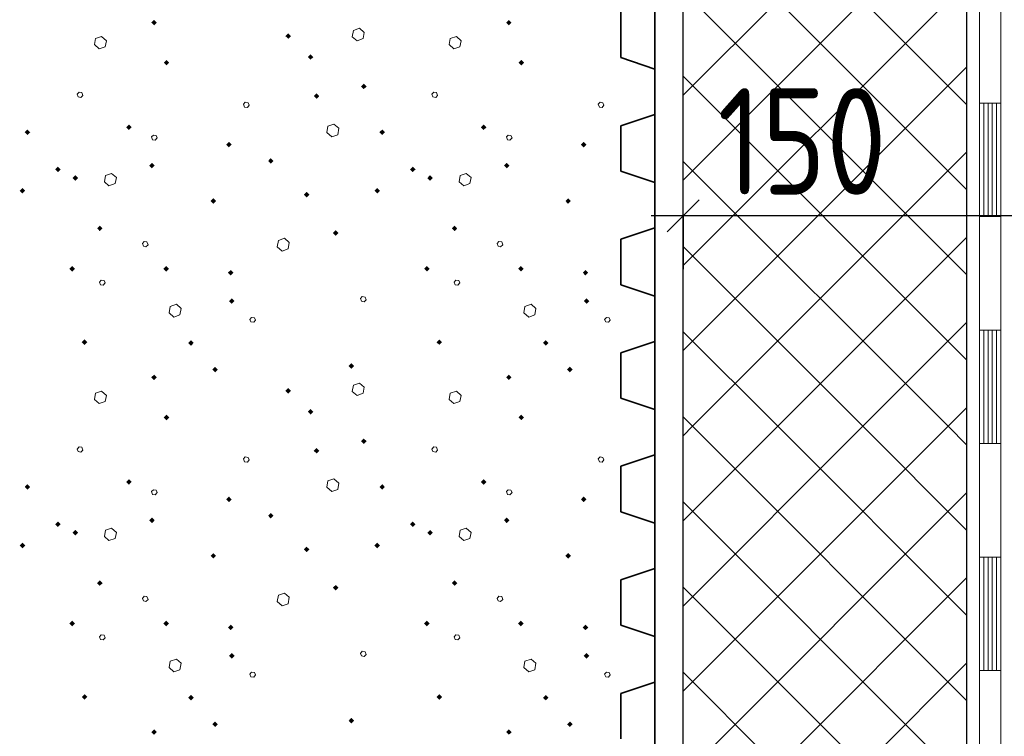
# Model space of a CAD drawing. Header units: millimetres. Extents: x 0 to 21000, y 0 to 14850.
# Tile 43 of 56: x 14644 to 15801, y 9044 to 9885. Entities that reach past the tile are written whole.
import ezdxf

# ---------------------------------------------------------------- set-up
doc = ezdxf.new("R2010")
doc.units = ezdxf.units.MM
for name, color, linetype, lineweight in [('Standard', 7, 'Continuous', 25), ('Размерная линия_ общее', 7, 'Continuous', 13), ('Стена_ кирп кладка силик нес', 8, 'Continuous', 70)]:
    doc.layers.add(name, color=color, linetype=linetype, lineweight=lineweight)
doc.styles.add('ISOCPEUR', font='txt')

msp = doc.modelspace()

# ---------------------------------------------------------------- linework, layer by layer
at = {"layer": 'Standard', "color": 7, "linetype": 'Continuous', "lineweight": 25, "transparency": 33554687}
for p, q in [((15423.6, 8577.6), (15423.6, 13000.8)), ((15756.9, 8812.1), (15756.9, 13000.8))]:
    msp.add_line(p, q, dxfattribs=at)
at = {"layer": 'Standard', "color": 7, "linetype": 'Continuous', "lineweight": 35, "transparency": 33554687}
for p, q in [((15390.2, 10334.1), (15390.2, 8577.6)), ((15350.2, 9894.1), (15350.2, 9840.8)), ((15350.2, 9840.8), (15390.2, 9827.4)), ((15390.2, 9827.4), (15390.2, 9774.1)), ((15390.2, 9774.1), (15350.2, 9760.8)), ((15350.2, 9760.8), (15350.2, 9707.4)), ((15350.2, 9707.4), (15390.2, 9694.1)), ((15390.2, 9694.1), (15390.2, 9640.8)), ((15390.2, 9640.8), (15350.2, 9627.4)), ((15350.2, 9627.4), (15350.2, 9574.1)), ((15350.2, 9574.1), (15390.2, 9560.8)), ((15390.2, 9560.8), (15390.2, 9507.4)), ((15390.2, 9507.4), (15350.2, 9494.1)), ((15350.2, 9494.1), (15350.2, 9440.8)), ((15350.2, 9440.8), (15390.2, 9427.4)), ((15390.2, 9427.4), (15390.2, 9374.1)), ((15390.2, 9374.1), (15350.2, 9360.8)), ((15350.2, 9360.8), (15350.2, 9307.4)), ((15350.2, 9307.4), (15390.2, 9294.1)), ((15390.2, 9294.1), (15390.2, 9240.8)), ((15390.2, 9240.8), (15350.2, 9227.4)), ((15350.2, 9227.4), (15350.2, 9174.1)), ((15350.2, 9174.1), (15390.2, 9160.8)), ((15390.2, 9160.8), (15390.2, 9107.4)), ((15390.2, 9107.4), (15350.2, 9094.1)), ((15350.2, 9094.1), (15350.2, 9040.8))]:
    msp.add_line(p, q, dxfattribs=at)
at = {"layer": 'Standard', "color": 7, "linetype": 'Continuous', "lineweight": 13, "transparency": 33554687}
for p, q in [((15423.6, 9796.7), (15756.9, 10130)), ((15423.6, 10118.9), (15756.9, 9785.5)), ((15423.6, 9696.7), (15756.9, 10030)), ((15423.6, 10018.9), (15756.9, 9685.5)), ((15423.6, 9596.7), (15756.9, 9930)), ((15423.6, 9918.9), (15756.9, 9585.5)), ((15423.6, 9496.7), (15756.9, 9830)), ((15423.6, 9818.9), (15756.9, 9485.5)), ((15434.7, 9407.8), (15756.9, 9730)), ((15423.6, 9718.9), (15734.7, 9407.8)), ((15534.7, 9407.8), (15756.9, 9630)), ((15423.6, 9618.9), (15634.7, 9407.8)), ((15634.7, 9407.8), (15756.9, 9530)), ((15423.6, 9518.9), (15534.7, 9407.8)), ((15734.7, 9407.8), (15756.9, 9430)), ((15423.6, 9418.9), (15434.7, 9407.8)), ((15423.6, 9396.7), (15434.7, 9407.8)), ((15423.6, 9296.7), (15534.7, 9407.8)), ((15423.6, 9196.7), (15634.7, 9407.8)), ((15423.6, 9096.7), (15734.7, 9407.8)), ((15434.7, 9407.8), (15756.9, 9085.5)), ((15534.7, 9407.8), (15756.9, 9185.5)), ((15634.7, 9407.8), (15756.9, 9285.5)), ((15734.7, 9407.8), (15756.9, 9385.5)), ((15423.6, 8996.7), (15756.9, 9330)), ((15423.6, 9318.9), (15756.9, 8985.5)), ((15423.6, 8896.7), (15756.9, 9230)), ((15423.6, 9218.9), (15756.9, 8885.5)), ((15423.6, 8796.7), (15756.9, 9130)), ((15423.6, 9118.9), (15743.1, 8799.3))]:
    msp.add_line(p, q, dxfattribs=at)
at = {"layer": 'Standard', "color": 7, "linetype": 'Continuous', "lineweight": 18, "transparency": 33554687}
for p, q in [((15771.6, 10054.1), (15771.6, 9787.4)), ((15796.6, 10054.1), (15796.6, 9787.4)), ((15771.6, 9787.4), (15771.6, 9520.8)), ((15771.6, 9787.4), (15796.6, 9787.4)), ((15771.6, 9787.4), (15796.6, 9787.4)), ((15776.6, 9787.4), (15776.6, 9654.1)), ((15781.6, 9787.4), (15781.6, 9654.1)), ((15786.6, 9787.4), (15786.6, 9654.1)), ((15791.6, 9787.4), (15791.6, 9654.1)), ((15796.6, 9787.4), (15796.6, 9520.8)), ((15771.6, 9654.1), (15796.6, 9654.1)), ((15771.6, 9520.8), (15771.6, 9254.1)), ((15771.6, 9520.8), (15796.6, 9520.8)), ((15771.6, 9520.8), (15796.6, 9520.8)), ((15776.6, 9520.8), (15776.6, 9387.4)), ((15781.6, 9520.8), (15781.6, 9387.4)), ((15786.6, 9520.8), (15786.6, 9387.4)), ((15791.6, 9520.8), (15791.6, 9387.4)), ((15796.6, 9520.8), (15796.6, 9254.1)), ((15771.6, 9387.4), (15796.6, 9387.4)), ((15771.6, 9254.1), (15771.6, 8987.4)), ((15771.6, 9254.1), (15796.6, 9254.1)), ((15771.6, 9254.1), (15796.6, 9254.1)), ((15776.6, 9254.1), (15776.6, 9120.8)), ((15781.6, 9254.1), (15781.6, 9120.8)), ((15786.6, 9254.1), (15786.6, 9120.8)), ((15791.6, 9254.1), (15791.6, 9120.8)), ((15796.6, 9254.1), (15796.6, 8987.4)), ((15771.6, 9120.8), (15796.6, 9120.8))]:
    msp.add_line(p, q, dxfattribs=at)
at = {"layer": 'Размерная линия_ общее', "color": 7, "linetype": 'Continuous', "lineweight": -3, "transparency": 33554687}
for p, q in [((15423.6, 9654.9), (15423.6, 9717.4)), ((15423.6, 9654.9), (15386.1, 9654.9)), ((15423.6, 9654.9), (15423.6, 9592.4)), ((15823.6, 9654.9), (15423.6, 9654.9))]:
    msp.add_line(p, q, dxfattribs=at)
at = {"layer": 'Размерная линия_ общее', "color": 7, "linetype": 'Continuous', "lineweight": 25, "transparency": 33554687}
msp.add_line((15442.3, 9673.6), (15404.8, 9636.1), dxfattribs=at)
at = {"layer": 'Стена_ кирп кладка силик нес', "color": 7, "linetype": 'Continuous', "lineweight": 13, "transparency": 33554687}
for p, q in [((14740.5, 9865.7), (14733.4, 9863.2)), ((14746.3, 9860.7), (14740.5, 9865.7)), ((15036.3, 9872.8), (15034.7, 9865.3)), ((15034.7, 9865.3), (15040.5, 9860.7)), ((15043.4, 9875.3), (15036.3, 9872.8)), ((15048.8, 9870.3), (15043.4, 9875.3)), ((15047.6, 9863.2), (15048.8, 9870.3)), ((15157.2, 9865.7), (15150.1, 9863.2)), ((15163, 9860.7), (15157.2, 9865.7)), ((14733.4, 9863.2), (14732.2, 9856.1)), ((14732.2, 9856.1), (14737.6, 9851.1)), ((14737.6, 9851.1), (14744.7, 9853.6)), ((14744.7, 9853.6), (14746.3, 9860.7)), ((15040.5, 9860.7), (15047.6, 9863.2)), ((15150.1, 9863.2), (15148.8, 9856.1)), ((15148.8, 9856.1), (15154.2, 9851.1)), ((15154.2, 9851.1), (15161.3, 9853.6)), ((15161.3, 9853.6), (15163, 9860.7)), ((14714.2, 9800.3), (14711.7, 9797.8)), ((14711.7, 9797.8), (14713, 9794.9)), ((14713, 9794.9), (14716.3, 9794)), ((14717.2, 9799.9), (14714.2, 9800.3)), ((14716.3, 9794), (14718.4, 9796.5)), ((14718.4, 9796.5), (14717.2, 9799.9)), ((15130.9, 9800.3), (15128.4, 9797.8)), ((15128.4, 9797.8), (15129.7, 9794.9)), ((15129.7, 9794.9), (15133, 9794)), ((15133.8, 9799.9), (15130.9, 9800.3)), ((15133, 9794), (15135.1, 9796.5)), ((15135.1, 9796.5), (15133.8, 9799.9)), ((14909.2, 9788.6), (14907.2, 9786.1)), ((14907.2, 9786.1), (14908.4, 9782.8)), ((14912.6, 9787.8), (14909.2, 9788.6)), ((14911.7, 9782.4), (14913.8, 9784.9)), ((14913.8, 9784.9), (14912.6, 9787.8)), ((15325.9, 9788.6), (15323.8, 9786.1)), ((15323.8, 9786.1), (15325.1, 9782.8)), ((15329.2, 9787.8), (15325.9, 9788.6)), ((15328.4, 9782.4), (15330.5, 9784.9)), ((15330.5, 9784.9), (15329.2, 9787.8)), ((14908.4, 9782.8), (14911.7, 9782.4)), ((15325.1, 9782.8), (15328.4, 9782.4)), ((15006.3, 9760.3), (15005.1, 9752.8)), ((15013.4, 9762.8), (15006.3, 9760.3)), ((15019.2, 9757.8), (15013.4, 9762.8)), ((14801.3, 9749.9), (14799.2, 9747.8)), ((14804.7, 9749.4), (14801.3, 9749.9)), ((14805.9, 9746.5), (14804.7, 9749.4)), ((15005.1, 9752.8), (15010.9, 9747.8)), ((15010.9, 9747.8), (15018, 9750.3)), ((15018, 9750.3), (15019.2, 9757.8)), ((15218, 9749.9), (15215.9, 9747.8)), ((15221.3, 9749.4), (15218, 9749.9)), ((15222.6, 9746.5), (15221.3, 9749.4)), ((14799.2, 9747.8), (14800.5, 9744.4)), ((14800.5, 9744.4), (14803.4, 9744)), ((14803.4, 9744), (14805.9, 9746.5)), ((15215.9, 9747.8), (15217.2, 9744.4)), ((15217.2, 9744.4), (15220.1, 9744)), ((15220.1, 9744), (15222.6, 9746.5)), ((14745.1, 9702.4), (14743.8, 9694.9)), ((14752.2, 9704.9), (14745.1, 9702.4)), ((14758, 9699.9), (14752.2, 9704.9)), ((15161.7, 9702.4), (15160.5, 9694.9)), ((15168.8, 9704.9), (15161.7, 9702.4)), ((15174.7, 9699.9), (15168.8, 9704.9)), ((14743.8, 9694.9), (14749.2, 9690.3)), ((14749.2, 9690.3), (14756.3, 9692.8)), ((14756.3, 9692.8), (14758, 9699.9)), ((15160.5, 9694.9), (15165.9, 9690.3)), ((15165.9, 9690.3), (15173, 9692.8)), ((15173, 9692.8), (15174.7, 9699.9)), ((14790.5, 9624.9), (14788.4, 9622.4)), ((14788.4, 9622.4), (14789.7, 9619.4)), ((14793.8, 9624.4), (14790.5, 9624.9)), ((14795.1, 9621.1), (14793.8, 9624.4)), ((14948.4, 9626.1), (14946.7, 9618.6)), ((14955.5, 9628.6), (14948.4, 9626.1)), ((14960.9, 9623.6), (14955.5, 9628.6)), ((14959.7, 9616.1), (14960.9, 9623.6)), ((15207.2, 9624.9), (15205.1, 9622.4)), ((15205.1, 9622.4), (15206.3, 9619.4)), ((15210.5, 9624.4), (15207.2, 9624.9)), ((15211.7, 9621.1), (15210.5, 9624.4)), ((14789.7, 9619.4), (14792.6, 9618.6)), ((14792.6, 9618.6), (14795.1, 9621.1)), ((14946.7, 9618.6), (14952.6, 9613.6)), ((14952.6, 9613.6), (14959.7, 9616.1)), ((15206.3, 9619.4), (15209.2, 9618.6)), ((15209.2, 9618.6), (15211.7, 9621.1)), ((14740.1, 9579.4), (14738, 9576.9)), ((14738, 9576.9), (14739.2, 9574)), ((14743.4, 9579), (14740.1, 9579.4)), ((14742.2, 9573.6), (14744.7, 9576.1)), ((14744.7, 9576.1), (14743.4, 9579)), ((15156.7, 9579.4), (15154.7, 9576.9)), ((15154.7, 9576.9), (15155.9, 9574)), ((15160.1, 9579), (15156.7, 9579.4)), ((15158.8, 9573.6), (15161.3, 9576.1)), ((15161.3, 9576.1), (15160.1, 9579)), ((14739.2, 9574), (14742.2, 9573.6)), ((15155.9, 9574), (15158.8, 9573.6)), ((15046.7, 9560.3), (15044.7, 9557.8)), ((15044.7, 9557.8), (15045.9, 9554.9)), ((15045.9, 9554.9), (15048.8, 9554)), ((15050.1, 9559.4), (15046.7, 9560.3)), ((15048.8, 9554), (15051.3, 9556.5)), ((15051.3, 9556.5), (15050.1, 9559.4)), ((14820.9, 9548.6), (14819.7, 9541.1)), ((14819.7, 9541.1), (14825.5, 9536.1)), ((14828.4, 9551.1), (14820.9, 9548.6)), ((14833.8, 9546.1), (14828.4, 9551.1)), ((14832.6, 9538.6), (14833.8, 9546.1)), ((15237.6, 9548.6), (15236.3, 9541.1)), ((15236.3, 9541.1), (15242.2, 9536.1)), ((15245.1, 9551.1), (15237.6, 9548.6)), ((15250.5, 9546.1), (15245.1, 9551.1)), ((15249.2, 9538.6), (15250.5, 9546.1)), ((14825.5, 9536.1), (14832.6, 9538.6)), ((14916.7, 9535.7), (14914.7, 9533.2)), ((14914.7, 9533.2), (14915.9, 9530.3)), ((14915.9, 9530.3), (14919.2, 9529.9)), ((14920.1, 9535.3), (14916.7, 9535.7)), ((14919.2, 9529.9), (14921.3, 9532.4)), ((14921.3, 9532.4), (14920.1, 9535.3)), ((15242.2, 9536.1), (15249.2, 9538.6)), ((15333.4, 9535.7), (15331.3, 9533.2)), ((15331.3, 9533.2), (15332.6, 9530.3)), ((15332.6, 9530.3), (15335.9, 9529.9)), ((15336.7, 9535.3), (15333.4, 9535.7)), ((15335.9, 9529.9), (15338, 9532.4)), ((15338, 9532.4), (15336.7, 9535.3)), ((14740.5, 9449), (14733.4, 9446.5)), ((14746.3, 9444), (14740.5, 9449)), ((15036.3, 9456.1), (15034.7, 9448.6)), ((15034.7, 9448.6), (15040.5, 9444)), ((15043.4, 9458.6), (15036.3, 9456.1)), ((15048.8, 9453.6), (15043.4, 9458.6)), ((15047.6, 9446.5), (15048.8, 9453.6)), ((15157.2, 9449), (15150.1, 9446.5)), ((15163, 9444), (15157.2, 9449)), ((14733.4, 9446.5), (14732.2, 9439.4)), ((14732.2, 9439.4), (14737.6, 9434.4)), ((14737.6, 9434.4), (14744.7, 9436.9)), ((14744.7, 9436.9), (14746.3, 9444)), ((15040.5, 9444), (15047.6, 9446.5)), ((15150.1, 9446.5), (15148.8, 9439.4)), ((15148.8, 9439.4), (15154.2, 9434.4)), ((15154.2, 9434.4), (15161.3, 9436.9)), ((15161.3, 9436.9), (15163, 9444)), ((14714.2, 9383.6), (14711.7, 9381.1)), ((14711.7, 9381.1), (14713, 9378.2)), ((14717.2, 9383.2), (14714.2, 9383.6)), ((14716.3, 9377.4), (14718.4, 9379.9)), ((14718.4, 9379.9), (14717.2, 9383.2)), ((15130.9, 9383.6), (15128.4, 9381.1)), ((15128.4, 9381.1), (15129.7, 9378.2)), ((15133.8, 9383.2), (15130.9, 9383.6)), ((15133, 9377.4), (15135.1, 9379.9)), ((15135.1, 9379.9), (15133.8, 9383.2)), ((14713, 9378.2), (14716.3, 9377.4)), ((14909.2, 9371.9), (14907.2, 9369.4)), ((14907.2, 9369.4), (14908.4, 9366.1)), ((14912.6, 9371.1), (14909.2, 9371.9)), ((14911.7, 9365.7), (14913.8, 9368.2)), ((14913.8, 9368.2), (14912.6, 9371.1)), ((15129.7, 9378.2), (15133, 9377.4)), ((15325.9, 9371.9), (15323.8, 9369.4)), ((15323.8, 9369.4), (15325.1, 9366.1)), ((15329.2, 9371.1), (15325.9, 9371.9)), ((15328.4, 9365.7), (15330.5, 9368.2)), ((15330.5, 9368.2), (15329.2, 9371.1)), ((14908.4, 9366.1), (14911.7, 9365.7)), ((15325.1, 9366.1), (15328.4, 9365.7)), ((15013.4, 9346.1), (15006.3, 9343.6)), ((15019.2, 9341.1), (15013.4, 9346.1)), ((14801.3, 9333.2), (14799.2, 9331.1)), ((14804.7, 9332.8), (14801.3, 9333.2)), ((14805.9, 9329.9), (14804.7, 9332.8)), ((15006.3, 9343.6), (15005.1, 9336.1)), ((15005.1, 9336.1), (15010.9, 9331.1)), ((15010.9, 9331.1), (15018, 9333.6)), ((15018, 9333.6), (15019.2, 9341.1)), ((15218, 9333.2), (15215.9, 9331.1)), ((15221.3, 9332.8), (15218, 9333.2)), ((15222.6, 9329.9), (15221.3, 9332.8)), ((14799.2, 9331.1), (14800.5, 9327.8)), ((14800.5, 9327.8), (14803.4, 9327.4)), ((14803.4, 9327.4), (14805.9, 9329.9)), ((15215.9, 9331.1), (15217.2, 9327.8)), ((15217.2, 9327.8), (15220.1, 9327.4)), ((15220.1, 9327.4), (15222.6, 9329.9)), ((14752.2, 9288.2), (14745.1, 9285.7)), ((14758, 9283.2), (14752.2, 9288.2)), ((15168.8, 9288.2), (15161.7, 9285.7)), ((15174.7, 9283.2), (15168.8, 9288.2)), ((14745.1, 9285.7), (14743.8, 9278.2)), ((14743.8, 9278.2), (14749.2, 9273.6)), ((14749.2, 9273.6), (14756.3, 9276.1)), ((14756.3, 9276.1), (14758, 9283.2)), ((15161.7, 9285.7), (15160.5, 9278.2)), ((15160.5, 9278.2), (15165.9, 9273.6)), ((15165.9, 9273.6), (15173, 9276.1)), ((15173, 9276.1), (15174.7, 9283.2)), ((14790.5, 9208.2), (14788.4, 9205.7)), ((14788.4, 9205.7), (14789.7, 9202.8)), ((14793.8, 9207.8), (14790.5, 9208.2)), ((14795.1, 9204.4), (14793.8, 9207.8)), ((14948.4, 9209.4), (14946.7, 9201.9)), ((14955.5, 9211.9), (14948.4, 9209.4)), ((14960.9, 9206.9), (14955.5, 9211.9)), ((14959.7, 9199.4), (14960.9, 9206.9)), ((15207.2, 9208.2), (15205.1, 9205.7)), ((15205.1, 9205.7), (15206.3, 9202.8)), ((15210.5, 9207.8), (15207.2, 9208.2)), ((15211.7, 9204.4), (15210.5, 9207.8)), ((14789.7, 9202.8), (14792.6, 9201.9)), ((14792.6, 9201.9), (14795.1, 9204.4)), ((14946.7, 9201.9), (14952.6, 9196.9)), ((14952.6, 9196.9), (14959.7, 9199.4)), ((15206.3, 9202.8), (15209.2, 9201.9)), ((15209.2, 9201.9), (15211.7, 9204.4)), ((14740.1, 9162.8), (14738, 9160.3)), ((14738, 9160.3), (14739.2, 9157.4)), ((14743.4, 9162.4), (14740.1, 9162.8)), ((14742.2, 9156.9), (14744.7, 9159.4)), ((14744.7, 9159.4), (14743.4, 9162.4)), ((15156.7, 9162.8), (15154.7, 9160.3)), ((15154.7, 9160.3), (15155.9, 9157.4)), ((15160.1, 9162.4), (15156.7, 9162.8)), ((15158.8, 9156.9), (15161.3, 9159.4)), ((15161.3, 9159.4), (15160.1, 9162.4)), ((14739.2, 9157.4), (14742.2, 9156.9)), ((15155.9, 9157.4), (15158.8, 9156.9)), ((15046.7, 9143.6), (15044.7, 9141.1)), ((15044.7, 9141.1), (15045.9, 9138.2)), ((15045.9, 9138.2), (15048.8, 9137.4)), ((15050.1, 9142.8), (15046.7, 9143.6)), ((15048.8, 9137.4), (15051.3, 9139.9)), ((15051.3, 9139.9), (15050.1, 9142.8)), ((14820.9, 9131.9), (14819.7, 9124.4)), ((14819.7, 9124.4), (14825.5, 9119.4)), ((14828.4, 9134.4), (14820.9, 9131.9)), ((14833.8, 9129.4), (14828.4, 9134.4)), ((14832.6, 9121.9), (14833.8, 9129.4)), ((15237.6, 9131.9), (15236.3, 9124.4)), ((15236.3, 9124.4), (15242.2, 9119.4)), ((15245.1, 9134.4), (15237.6, 9131.9)), ((15250.5, 9129.4), (15245.1, 9134.4)), ((15249.2, 9121.9), (15250.5, 9129.4)), ((14825.5, 9119.4), (14832.6, 9121.9)), ((14916.7, 9119), (14914.7, 9116.5)), ((14914.7, 9116.5), (14915.9, 9113.6)), ((14915.9, 9113.6), (14919.2, 9113.2)), ((14920.1, 9118.6), (14916.7, 9119)), ((14919.2, 9113.2), (14921.3, 9115.7)), ((14921.3, 9115.7), (14920.1, 9118.6)), ((15242.2, 9119.4), (15249.2, 9121.9)), ((15333.4, 9119), (15331.3, 9116.5)), ((15331.3, 9116.5), (15332.6, 9113.6)), ((15332.6, 9113.6), (15335.9, 9113.2)), ((15336.7, 9118.6), (15333.4, 9119)), ((15335.9, 9113.2), (15338, 9115.7)), ((15338, 9115.7), (15336.7, 9118.6))]:
    msp.add_line(p, q, dxfattribs=at)
for points in [[(14802.2, 9878.7), (14798.9, 9881.9), (14802.2, 9885.2)], [(14802.2, 9878.7), (14802.2, 9885.2), (14805.4, 9881.9)], [(15218.8, 9878.7), (15215.6, 9881.9), (15218.8, 9885.2)], [(15218.8, 9878.7), (15218.8, 9885.2), (15222.1, 9881.9)], [(14959.7, 9862.9), (14956.4, 9866.1), (14959.7, 9869.4)], [(14959.7, 9862.9), (14959.7, 9869.4), (14962.9, 9866.1)], [(14985.9, 9838.3), (14982.7, 9841.5), (14985.9, 9844.8)], [(14985.9, 9838.3), (14985.9, 9844.8), (14989.2, 9841.5)], [(14816.7, 9831.6), (14813.5, 9834.9), (14816.7, 9838.1)], [(14816.7, 9831.6), (14816.7, 9838.1), (14820, 9834.9)], [(15233.4, 9831.6), (15230.2, 9834.9), (15233.4, 9838.1)], [(15233.4, 9831.6), (15233.4, 9838.1), (15236.7, 9834.9)], [(15048.4, 9803.7), (15045.2, 9806.9), (15048.4, 9810.2)], [(15048.4, 9803.7), (15048.4, 9810.2), (15051.7, 9806.9)], [(14993, 9792.4), (14989.7, 9795.7), (14993, 9798.9)], [(14993, 9792.4), (14993, 9798.9), (14996.2, 9795.7)], [(14772.6, 9755.8), (14769.3, 9759), (14772.6, 9762.3)], [(14772.6, 9755.8), (14772.6, 9762.3), (14775.8, 9759)], [(15189.2, 9755.8), (15186, 9759), (15189.2, 9762.3)], [(15189.2, 9755.8), (15189.2, 9762.3), (15192.5, 9759)], [(14653.4, 9749.9), (14650.2, 9753.2), (14653.4, 9756.4)], [(14653.4, 9749.9), (14653.4, 9756.4), (14656.7, 9753.2)], [(15070.1, 9749.9), (15066.8, 9753.2), (15070.1, 9756.4)], [(15070.1, 9749.9), (15070.1, 9756.4), (15073.3, 9753.2)], [(14890.1, 9735.4), (14886.8, 9738.6), (14890.1, 9741.9)], [(14890.1, 9735.4), (14890.1, 9741.9), (14893.3, 9738.6)], [(15306.7, 9735.4), (15303.5, 9738.6), (15306.7, 9741.9)], [(15306.7, 9735.4), (15306.7, 9741.9), (15310, 9738.6)], [(14799.7, 9710.8), (14796.4, 9714), (14799.7, 9717.3)], [(14799.7, 9710.8), (14799.7, 9717.3), (14802.9, 9714)], [(14939.2, 9716.2), (14936, 9719.4), (14939.2, 9722.7)], [(14939.2, 9716.2), (14939.2, 9722.7), (14942.5, 9719.4)], [(15216.3, 9710.8), (15213.1, 9714), (15216.3, 9717.3)], [(15216.3, 9710.8), (15216.3, 9717.3), (15219.6, 9714)], [(14689.2, 9706.2), (14686, 9709.4), (14689.2, 9712.7)], [(14689.2, 9706.2), (14689.2, 9712.7), (14692.5, 9709.4)], [(14709.7, 9696.2), (14706.4, 9699.4), (14709.7, 9702.7)], [(14709.7, 9696.2), (14709.7, 9702.7), (14712.9, 9699.4)], [(15105.9, 9706.2), (15102.7, 9709.4), (15105.9, 9712.7)], [(15105.9, 9706.2), (15105.9, 9712.7), (15109.2, 9709.4)], [(15126.3, 9696.2), (15123.1, 9699.4), (15126.3, 9702.7)], [(15126.3, 9696.2), (15126.3, 9702.7), (15129.6, 9699.4)], [(14647.6, 9681.2), (14644.3, 9684.4), (14647.6, 9687.7)], [(14647.6, 9681.2), (14647.6, 9687.7), (14650.8, 9684.4)], [(14981.3, 9676.6), (14978.1, 9679.9), (14981.3, 9683.1)], [(14981.3, 9676.6), (14981.3, 9683.1), (14984.6, 9679.9)], [(15064.2, 9681.2), (15061, 9684.4), (15064.2, 9687.7)], [(15064.2, 9681.2), (15064.2, 9687.7), (15067.5, 9684.4)], [(14871.7, 9669.1), (14868.5, 9672.4), (14871.7, 9675.6)], [(14871.7, 9669.1), (14871.7, 9675.6), (14875, 9672.4)], [(15288.4, 9669.1), (15285.2, 9672.4), (15288.4, 9675.6)], [(15288.4, 9669.1), (15288.4, 9675.6), (15291.7, 9672.4)], [(14738.4, 9637), (14735.2, 9640.3), (14738.4, 9643.5)], [(14738.4, 9637), (14738.4, 9643.5), (14741.7, 9640.3)], [(15015.5, 9631.6), (15012.2, 9634.9), (15015.5, 9638.1)], [(15015.5, 9631.6), (15015.5, 9638.1), (15018.7, 9634.9)], [(15155.1, 9637), (15151.8, 9640.3), (15155.1, 9643.5)], [(15155.1, 9637), (15155.1, 9643.5), (15158.3, 9640.3)], [(14705.9, 9589.5), (14702.7, 9592.8), (14705.9, 9596)], [(14705.9, 9589.5), (14705.9, 9596), (14709.2, 9592.8)], [(14816.3, 9589.5), (14813.1, 9592.8), (14816.3, 9596)], [(14816.3, 9589.5), (14816.3, 9596), (14819.6, 9592.8)], [(14892.2, 9584.9), (14888.9, 9588.2), (14892.2, 9591.4)], [(14892.2, 9584.9), (14892.2, 9591.4), (14895.4, 9588.2)], [(15122.6, 9589.5), (15119.3, 9592.8), (15122.6, 9596)], [(15122.6, 9589.5), (15122.6, 9596), (15125.8, 9592.8)], [(15233, 9589.5), (15229.7, 9592.8), (15233, 9596)], [(15233, 9589.5), (15233, 9596), (15236.2, 9592.8)], [(15308.8, 9584.9), (15305.6, 9588.2), (15308.8, 9591.4)], [(15308.8, 9584.9), (15308.8, 9591.4), (15312.1, 9588.2)], [(14893.4, 9551.6), (14890.2, 9554.9), (14893.4, 9558.1)], [(14893.4, 9551.6), (14893.4, 9558.1), (14896.7, 9554.9)], [(15310.1, 9551.6), (15306.8, 9554.9), (15310.1, 9558.1)], [(15310.1, 9551.6), (15310.1, 9558.1), (15313.3, 9554.9)], [(14720.5, 9503.3), (14717.2, 9506.5), (14720.5, 9509.8)], [(14720.5, 9503.3), (14720.5, 9509.8), (14723.7, 9506.5)], [(14845.5, 9502.4), (14842.2, 9505.7), (14845.5, 9508.9)], [(14845.5, 9502.4), (14845.5, 9508.9), (14848.7, 9505.7)], [(15137.2, 9503.3), (15133.9, 9506.5), (15137.2, 9509.8)], [(15137.2, 9503.3), (15137.2, 9509.8), (15140.4, 9506.5)], [(15262.2, 9502.4), (15258.9, 9505.7), (15262.2, 9508.9)], [(15262.2, 9502.4), (15262.2, 9508.9), (15265.4, 9505.7)], [(14873.8, 9471.2), (14870.6, 9474.4), (14873.8, 9477.7)], [(14873.8, 9471.2), (14873.8, 9477.7), (14877.1, 9474.4)], [(15033.8, 9475.4), (15030.6, 9478.6), (15033.8, 9481.9)], [(15033.8, 9475.4), (15033.8, 9481.9), (15037.1, 9478.6)], [(15290.5, 9471.2), (15287.2, 9474.4), (15290.5, 9477.7)], [(15290.5, 9471.2), (15290.5, 9477.7), (15293.7, 9474.4)], [(14802.2, 9462), (14798.9, 9465.3), (14802.2, 9468.5)], [(14802.2, 9462), (14802.2, 9468.5), (14805.4, 9465.3)], [(15218.8, 9462), (15215.6, 9465.3), (15218.8, 9468.5)], [(15218.8, 9462), (15218.8, 9468.5), (15222.1, 9465.3)], [(14959.7, 9446.2), (14956.4, 9449.4), (14959.7, 9452.7)], [(14959.7, 9446.2), (14959.7, 9452.7), (14962.9, 9449.4)], [(14985.9, 9421.6), (14982.7, 9424.9), (14985.9, 9428.1)], [(14985.9, 9421.6), (14985.9, 9428.1), (14989.2, 9424.9)], [(14816.7, 9414.9), (14813.5, 9418.2), (14816.7, 9421.4)], [(14816.7, 9414.9), (14816.7, 9421.4), (14820, 9418.2)], [(15233.4, 9414.9), (15230.2, 9418.2), (15233.4, 9421.4)], [(15233.4, 9414.9), (15233.4, 9421.4), (15236.7, 9418.2)], [(15048.4, 9387), (15045.2, 9390.3), (15048.4, 9393.5)], [(15048.4, 9387), (15048.4, 9393.5), (15051.7, 9390.3)], [(14993, 9375.8), (14989.7, 9379), (14993, 9382.3)], [(14993, 9375.8), (14993, 9382.3), (14996.2, 9379)], [(14772.6, 9339.1), (14769.3, 9342.4), (14772.6, 9345.6)], [(14772.6, 9339.1), (14772.6, 9345.6), (14775.8, 9342.4)], [(15189.2, 9339.1), (15186, 9342.4), (15189.2, 9345.6)], [(15189.2, 9339.1), (15189.2, 9345.6), (15192.5, 9342.4)], [(14653.4, 9333.3), (14650.2, 9336.5), (14653.4, 9339.8)], [(14653.4, 9333.3), (14653.4, 9339.8), (14656.7, 9336.5)], [(15070.1, 9333.3), (15066.8, 9336.5), (15070.1, 9339.8)], [(15070.1, 9333.3), (15070.1, 9339.8), (15073.3, 9336.5)], [(14890.1, 9318.7), (14886.8, 9321.9), (14890.1, 9325.2)], [(14890.1, 9318.7), (14890.1, 9325.2), (14893.3, 9321.9)], [(15306.7, 9318.7), (15303.5, 9321.9), (15306.7, 9325.2)], [(15306.7, 9318.7), (15306.7, 9325.2), (15310, 9321.9)], [(14799.7, 9294.1), (14796.4, 9297.4), (14799.7, 9300.6)], [(14799.7, 9294.1), (14799.7, 9300.6), (14802.9, 9297.4)], [(14939.2, 9299.5), (14936, 9302.8), (14939.2, 9306)], [(14939.2, 9299.5), (14939.2, 9306), (14942.5, 9302.8)], [(15216.3, 9294.1), (15213.1, 9297.4), (15216.3, 9300.6)], [(15216.3, 9294.1), (15216.3, 9300.6), (15219.6, 9297.4)], [(14689.2, 9289.5), (14686, 9292.8), (14689.2, 9296)], [(14689.2, 9289.5), (14689.2, 9296), (14692.5, 9292.8)], [(14709.7, 9279.5), (14706.4, 9282.8), (14709.7, 9286)], [(14709.7, 9279.5), (14709.7, 9286), (14712.9, 9282.8)], [(15105.9, 9289.5), (15102.7, 9292.8), (15105.9, 9296)], [(15105.9, 9289.5), (15105.9, 9296), (15109.2, 9292.8)], [(15126.3, 9279.5), (15123.1, 9282.8), (15126.3, 9286)], [(15126.3, 9279.5), (15126.3, 9286), (15129.6, 9282.8)], [(14647.6, 9264.5), (14644.3, 9267.8), (14647.6, 9271)], [(14647.6, 9264.5), (14647.6, 9271), (14650.8, 9267.8)], [(14981.3, 9259.9), (14978.1, 9263.2), (14981.3, 9266.4)], [(14981.3, 9259.9), (14981.3, 9266.4), (14984.6, 9263.2)], [(15064.2, 9264.5), (15061, 9267.8), (15064.2, 9271)], [(15064.2, 9264.5), (15064.2, 9271), (15067.5, 9267.8)], [(14871.7, 9252.4), (14868.5, 9255.7), (14871.7, 9258.9)], [(14871.7, 9252.4), (14871.7, 9258.9), (14875, 9255.7)], [(15288.4, 9252.4), (15285.2, 9255.7), (15288.4, 9258.9)], [(15288.4, 9252.4), (15288.4, 9258.9), (15291.7, 9255.7)], [(14738.4, 9220.4), (14735.2, 9223.6), (14738.4, 9226.9)], [(14738.4, 9220.4), (14738.4, 9226.9), (14741.7, 9223.6)], [(15015.5, 9214.9), (15012.2, 9218.2), (15015.5, 9221.4)], [(15015.5, 9214.9), (15015.5, 9221.4), (15018.7, 9218.2)], [(15155.1, 9220.4), (15151.8, 9223.6), (15155.1, 9226.9)], [(15155.1, 9220.4), (15155.1, 9226.9), (15158.3, 9223.6)], [(14705.9, 9172.9), (14702.7, 9176.1), (14705.9, 9179.4)], [(14705.9, 9172.9), (14705.9, 9179.4), (14709.2, 9176.1)], [(14816.3, 9172.9), (14813.1, 9176.1), (14816.3, 9179.4)], [(14816.3, 9172.9), (14816.3, 9179.4), (14819.6, 9176.1)], [(14892.2, 9168.3), (14888.9, 9171.5), (14892.2, 9174.8)], [(14892.2, 9168.3), (14892.2, 9174.8), (14895.4, 9171.5)], [(15122.6, 9172.9), (15119.3, 9176.1), (15122.6, 9179.4)], [(15122.6, 9172.9), (15122.6, 9179.4), (15125.8, 9176.1)], [(15233, 9172.9), (15229.7, 9176.1), (15233, 9179.4)], [(15233, 9172.9), (15233, 9179.4), (15236.2, 9176.1)], [(15308.8, 9168.3), (15305.6, 9171.5), (15308.8, 9174.8)], [(15308.8, 9168.3), (15308.8, 9174.8), (15312.1, 9171.5)], [(14893.4, 9134.9), (14890.2, 9138.2), (14893.4, 9141.4)], [(14893.4, 9134.9), (14893.4, 9141.4), (14896.7, 9138.2)], [(15310.1, 9134.9), (15306.8, 9138.2), (15310.1, 9141.4)], [(15310.1, 9134.9), (15310.1, 9141.4), (15313.3, 9138.2)], [(14720.5, 9086.6), (14717.2, 9089.9), (14720.5, 9093.1)], [(14720.5, 9086.6), (14720.5, 9093.1), (14723.7, 9089.9)], [(14845.5, 9085.8), (14842.2, 9089), (14845.5, 9092.3)], [(14845.5, 9085.8), (14845.5, 9092.3), (14848.7, 9089)], [(15137.2, 9086.6), (15133.9, 9089.9), (15137.2, 9093.1)], [(15137.2, 9086.6), (15137.2, 9093.1), (15140.4, 9089.9)], [(15262.2, 9085.8), (15258.9, 9089), (15262.2, 9092.3)], [(15262.2, 9085.8), (15262.2, 9092.3), (15265.4, 9089)], [(14873.8, 9054.5), (14870.6, 9057.8), (14873.8, 9061)], [(14873.8, 9054.5), (14873.8, 9061), (14877.1, 9057.8)], [(15033.8, 9058.7), (15030.6, 9061.9), (15033.8, 9065.2)], [(15033.8, 9058.7), (15033.8, 9065.2), (15037.1, 9061.9)], [(15290.5, 9054.5), (15287.2, 9057.8), (15290.5, 9061)], [(15290.5, 9054.5), (15290.5, 9061), (15293.7, 9057.8)], [(14802.2, 9045.4), (14798.9, 9048.6), (14802.2, 9051.9)], [(14802.2, 9045.4), (14802.2, 9051.9), (14805.4, 9048.6)], [(15218.8, 9045.4), (15215.6, 9048.6), (15218.8, 9051.9)], [(15218.8, 9045.4), (15218.8, 9051.9), (15222.1, 9048.6)]]:
    msp.add_solid(points, dxfattribs=at)

# ---------------------------------------------------------------- texts
at = {"layer": 'Размерная линия_ общее', "color": 7, "lineweight": 25, "transparency": 33554687, "style": 'ISOCPEUR', "width": 0.83}
msp.add_text('150', height=125, dxfattribs=at).set_placement((15464, 9679.9))

doc.saveas('drawing.dxf')
